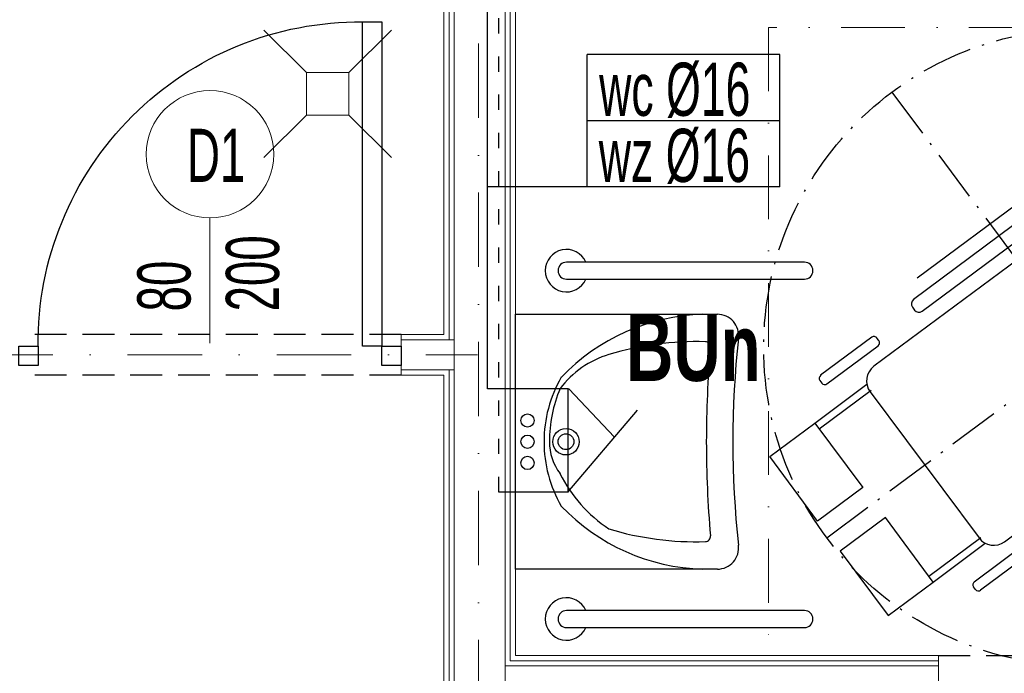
# Model space of a CAD drawing. Header units: inches. Extents: x 67073 to 287261, y -76160 to 48412.
# Tile 12 of 117: x 79051 to 79283, y -41459 to -41305. Entities that reach past the tile are written whole.
import ezdxf

# ---------------------------------------------------------------- set-up
doc = ezdxf.new("R2010")
doc.units = ezdxf.units.IN
doc.header["$MEASUREMENT"] = 0
for name, pattern in [('ACAD_ISO03W100', [30, 12, -18]), ('ACAD_ISO10W100', [18.5, 12, -3, 0.5, -3]), ('DASHDOT', [1, 0.5, -0.25, 0, -0.25]), ('HIDDEN', [0.375, 0.25, -0.125])]:
    doc.linetypes.add(name, pattern=pattern)
for name, color, linetype in [('## 01 WODA ARMATURA', 6, 'Continuous'), ('0 ## 01 WODA SREDNICE', 180, 'Continuous'), ('p--drzwi', 251, 'Continuous'), ('p--opis drzwi', 252, 'Continuous'), ('p--podciąg', 61, 'Continuous')]:
    doc.layers.add(name, color=color, linetype=linetype)
for name, color, linetype, lineweight in [('## 01 WODA ARMATURA OPIS', 180, 'Continuous', 20), ('## 01 WODA CIEPŁA', 20, 'ACAD_ISO03W100', 30), ('## 01 WODA ZIMNA', 5, 'Continuous', 30), ('p--osie konstr', 1, 'DASHDOT', 15), ('p--płyta GK', 2, 'Continuous', 0), ('p--łazienka NP', 250, 'Continuous', 25), ('p--ściana GK', 62, 'Continuous', 0), ('p--ściana szkielet', 3, 'Continuous', 0)]:
    doc.layers.add(name, color=color, linetype=linetype, lineweight=lineweight)
doc.styles.add('GENERATED_STYLE_2', font='arial.ttf')
doc.styles.add('GENERATED_STYLE_7', font='arialbd.ttf', dxfattribs={"width": 0.75})
doc.styles.add('STYL-1', font='Arial Narrow.ttf', dxfattribs={"width": 0.75})

# ---------------------------------------------------------------- blocks, each defined once
blk = doc.blocks.new('znak-niepeł.')
at = {"linetype": 'ACAD_ISO10W100'}
for p, q in [((-44.78, 60.17), (44.78, -60.17)), ((-60.11, -44.74), (60.22, 44.82))]:
    blk.add_line(p, q, dxfattribs=at)
for p, q in [((6.52, 45.77), (-39.7, 11.37)), ((0.79, 45.85), (-38.86, 16.34)), ((8.84, 44.81), (8.33, 45.5)), ((-37.65, 8.61), (8.58, 43.01)), ((-4.98, 24.9), (3.02, 30.85)), ((3.02, 30.85), (4.08, 29.42)), ((4.08, 29.42), (-3.37, 23.87)), ((-7.61, 26.43), (-49, -4.38)), ((-13.28, 26.74), (-11.11, 23.83)), ((-15.26, 25.27), (-13.09, 22.35)), ((-39.96, 9.56), (-39.45, 8.87)), ((-49.51, 2.46), (-61.55, -6.5)), ((-60.06, -8.5), (-48.02, 0.46)), ((-47.85, 1.66), (-48.31, 2.28)), ((43.94, -4.5), (-2.29, -38.9)), ((29.35, -4.53), (21.9, -10.08)), ((30.42, -5.96), (29.35, -4.53)), ((22.42, -11.92), (30.42, -5.96)), ((46.26, -5.46), (45.74, -4.77)), ((-62.91, -17.73), (-50.66, -8.62)), ((-61.72, -7.7), (-61.26, -8.32)), ((-0.23, -41.66), (45.99, -7.26)), ((-61.88, -19.11), (-49.64, -10)), ((-49.89, -10.39), (-24.28, -44.8)), ((44.14, -12.41), (4.49, -41.92)), ((-18.26, -45.68), (23.13, -14.88)), ((-73.54, -25.65), (-62.91, -17.73)), ((-62.91, -17.73), (-51.63, -32.88)), ((19.63, -17.48), (22.08, -20.77)), ((17.65, -18.95), (20.1, -22.24)), ((-62.26, -40.8), (-73.54, -25.65)), ((-51.63, -32.88), (-62.26, -40.8)), ((-46.32, -40.01), (-56.96, -47.93)), ((-35.05, -55.17), (-46.32, -40.01)), ((-2.55, -40.71), (-2.04, -41.4)), ((-36.07, -53.79), (-23.83, -44.68)), ((-35.05, -55.17), (-22.8, -46.05)), ((-25.39, -55.09), (-13.35, -46.13)), ((-12.15, -46.31), (-11.68, -46.93)), ((-56.96, -47.93), (-45.68, -63.08)), ((-11.86, -48.13), (-23.9, -57.09)), ((-45.68, -63.08), (-35.05, -55.17)), ((-25.1, -56.91), (-25.56, -56.29))]:
    blk.add_line(p, q)
blk.add_circle((0.05, 0.04), 75, dxfattribs=at)
for centre, radius, start, end in [((7.29, 44.73), 1.29, 36.657, 126.657), ((7.81, 44.04), 1.29, 306.657, 36.657), ((-37.44, -27.86), 61.95, 12.0996, 61.2145), ((-40.29, -29.99), 61.95, 12.0996, 61.2145), ((-38.93, 10.33), 1.29, 126.657, 216.657), ((-38.42, 9.64), 1.29, 216.657, 306.657), ((-49, 1.77), 0.86, 36.657, 126.657), ((-48.54, 1.15), 0.86, 306.657, 36.657), ((-46.44, -7.83), 4.3, 126.657, 216.657), ((44.71, -5.54), 1.29, 36.657, 126.657), ((-61.03, -7.19), 0.86, 126.657, 216.657), ((45.22, -6.23), 1.29, 306.657, 36.657), ((-60.57, -7.81), 0.86, 216.657, 306.657), ((-1.52, -39.94), 1.29, 126.657, 216.657), ((-1, -40.63), 1.29, 216.657, 306.657), ((-20.83, -42.23), 4.3, 216.657, 306.657), ((-12.84, -46.82), 0.86, 36.657, 126.657), ((-12.37, -47.44), 0.86, 306.657, 36.657), ((-24.87, -55.78), 0.86, 126.657, 216.657), ((-24.41, -56.4), 0.86, 216.657, 306.657)]:
    blk.add_arc(centre, radius, start, end)
blk = doc.blocks.new('umyw-niepeł.')
for p, q in [((-30, -47.5), (-30, 0)), ((-30, 0), (30, 0)), ((30, 0), (30, -47.5))]:
    blk.add_line(p, q)
for centre, radius in [((-5, -2.81), 1.56), ((0, -2.81), 1.56), ((5, -2.81), 1.56), ((0, -11.88), 3.12), ((0, -11.88), 1.87)]:
    blk.add_circle(centre, radius)
for centre, radius, start, end in [((-0.15, -36.46), 29.75, 89.7122, 120.2976), ((0.15, -36.46), 29.75, 59.7024, 90.2878), ((0, -20.47), 12.5, 90, 126.8699), ((0.1, -39.96), 31.99, 67.1962, 90.1839), ((17.88, -45.46), 47.9, 133.6028, 178.3225), ((7.86, -41), 34.18, 116.6999, 146.1707), ((-0.98, -28.44), 22.46, 16.7253, 53.1301), ((-17.88, -45.46), 47.9, 1.6775, 46.3972), ((48, -42.57), 71.56, 163.2747, 181.6875), ((-48, -42.57), 71.56, 358.3125, 16.7253), ((-22.28, -44.64), 1.25, 181.6875, 276.5492), ((0, -295.23), 250.33, 89.9992, 95.0732), ((0, -295.23), 250.33, 84.9268, 90.0008), ((22.28, -44.64), 1.25, 263.4508, 358.3125), ((-25, -47.5), 5, 180, 277.7128), ((25, -47.5), 5, 262.2872, 0), ((0, -278.94), 227.79, 83.8689, 96.1311)]:
    blk.add_arc(centre, radius, start, end)
blk = doc.blocks.new('drzwi-90-100')
for p, q in [((10.1, 87.38), (5.05, 87.38)), ((5.05, 87.38), (5.05, 2.53)), ((10.1, 2.53), (10.1, 87.38)), ((5.05, 2.53), (0, 2.53)), ((0, 2.53), (0, -2.53)), ((5.05, -2.53), (5.05, 2.53)), ((5.05, 2.53), (10.1, 2.53)), ((100, 2.53), (94.95, 2.53)), ((94.95, 2.53), (94.95, -2.53)), ((100, -2.53), (100, 2.53)), ((0, -2.53), (5.05, -2.53)), ((94.95, -2.53), (100, -2.53))]:
    blk.add_line(p, q)
blk.add_arc((10.8, 3.23), 84.15, 359.5233, 90.4767)
blk = doc.blocks.new('uchwyt wc')
for p, q in [((0, 63), (-5.61, 63)), ((0, 60), (0, 63)), ((-7.61, 61), (-7.61, -1)), ((0, 60), (-4.61, 60)), ((-4.61, 60), (-4.61, 0)), ((-4.61, 0), (0, 0)), ((0, -3), (0, 0)), ((-5.61, -3), (0, -3))]:
    blk.add_line(p, q)
for centre, start, end in [((-5.61, 61), 90, 180), ((-5.61, -1), 180, 270)]:
    blk.add_arc(centre, 2, start, end)
blk = doc.blocks.new('uchwyt stojący')
at = {"linetype": 'Continuous', "ltscale": 12}
for points in [[(58, 2), (2, 2)], [(2, -2), (58, -2)]]:
    blk.add_lwpolyline(points, dxfattribs=at)
for centre, radius, start, end in [((58, 0), 5, 203.5782, 156.4218), ((2, 0), 2, 90, 270), ((58, 0), 2, 270, 90)]:
    blk.add_arc(centre, radius, start, end, dxfattribs=at)
blk = doc.blocks.new('A$7E8C592B32203')
at = {"layer": 'p--łazienka NP'}
blk.add_blockref('uchwyt stojący', (124.85, 225.15), dxfattribs=at)
at = {"layer": 'p--łazienka NP', "color": 0, "xscale": -1, "yscale": 0.5}
blk.add_blockref('uchwyt wc', (0, 156.13), dxfattribs=at)
at = {"layer": 'p--łazienka NP', "xscale": -1, "rotation": 180}
blk.add_blockref('uchwyt stojący', (124.85, 156.17), dxfattribs=at)
at = {"layer": 'p--łazienka NP', "rotation": 180}
for p in [(70, 87.01), (70, 5)]:
    blk.add_blockref('uchwyt stojący', p, dxfattribs=at)

msp = doc.modelspace()

# ---------------------------------------------------------------- linework, layer by layer
at = {"layer": '## 01 WODA ARMATURA'}
for p, q in [((79179.979, -41392.33, 0), (79160.924, -41392.33, 0)), ((79179.845, -41392.349, 0), (79179.845, -41416.699, 0)), ((79190.859, -41403.72, 0), (79180.09, -41392.349, 0)), ((79179.845, -41416.699, 0), (79196.251, -41397.366, 0)), ((79179.979, -41416.681, 0), (79163.606, -41416.681, 0))]:
    msp.add_line(p, q, dxfattribs=at)
at = {"layer": '## 01 WODA CIEPŁA', "color": 1, "linetype": 'ACAD_ISO03W100', "lineweight": 30, "ltscale": 0.3}
msp.add_line((79163.606, -41416.681, 0), (79163.606, -41221.057, 0), dxfattribs=at)
at = {"layer": '## 01 WODA ZIMNA'}
msp.add_line((79160.924, -41392.33, 0), (79160.924, -41218.375, 0), dxfattribs=at)
at = {"layer": '0 ## 01 WODA SREDNICE', "linetype": 'Continuous'}
for p, q in [((79229.77, -41313.67), (79184.406, -41313.67)), ((79184.406, -41329.239), (79184.406, -41313.67)), ((79229.77, -41344.807), (79229.77, -41313.67)), ((79229.77, -41329.239), (79184.406, -41329.239)), ((79229.77, -41329.239), (79184.406, -41329.239)), ((79229.77, -41329.239), (79184.406, -41329.239)), ((79184.406, -41344.807), (79184.406, -41329.239)), ((79229.77, -41344.807), (79160.924, -41344.807))]:
    msp.add_line(p, q, dxfattribs=at)
at = {"layer": 'p--opis drzwi', "color": 0, "lineweight": 0}
msp.add_line((79095.642, -41381.605), (79095.642, -41352.105), dxfattribs=at)
msp.add_circle((79095.642, -41337.105), 15, dxfattribs=at)
at = {"layer": 'p--osie konstr', "color": 0, "linetype": 'DASHDOT', "ltscale": 35}
for p, q in [((79158.842, -41714.644), (79158.842, -41131.444)), ((78795.467, -41384.344), (79158.592, -41384.344))]:
    msp.add_line(p, q, dxfattribs=at)
at = {"layer": 'p--podciąg', "color": 0, "linetype": 'HIDDEN', "ltscale": 30}
for p, q in [((79140.642, -41379.594), (79050.642, -41379.594)), ((79140.642, -41389.094), (79050.642, -41389.094)), ((79267.042, -41455.094), (79367.042, -41455.094))]:
    msp.add_line(p, q, dxfattribs=at)
at = {"layer": 'p--płyta GK', "color": 0, "ltscale": 35}
for p, q in [((79150.642, -41379.594), (79150.642, -41214.594)), ((79151.892, -41380.844), (79151.892, -41213.344)), ((79166.292, -41456.344), (79166.292, -41213.344)), ((79167.542, -41455.094), (79167.542, -41214.594)), ((79108.328, -41307.885), (79118.328, -41317.885)), ((79128.328, -41317.885), (79138.328, -41307.885)), ((79118.328, -41317.885), (79118.328, -41327.885)), ((79128.328, -41327.885), (79128.328, -41317.885)), ((79118.328, -41327.885), (79108.328, -41337.885)), ((79138.328, -41337.885), (79128.328, -41327.885)), ((79151.892, -41501.994), (79151.892, -41387.844)), ((79150.642, -41501.994), (79150.642, -41389.094)), ((79167.542, -41455.094), (79267.042, -41455.094)), ((79166.292, -41456.344), (79267.042, -41456.344))]:
    msp.add_line(p, q, dxfattribs=at)
msp.add_lwpolyline([(79118.328, -41327.885), (79128.328, -41327.885), (79128.328, -41317.885), (79118.328, -41317.885)], close=True, dxfattribs=at)
at = {"layer": 'p--łazienka NP', "color": 0, "linetype": 'DASHDOT', "lineweight": 5, "ltscale": 30}
msp.add_lwpolyline([(79227.042, -41455.094), (79379.542, -41455.094), (79379.542, -41307.294), (79227.042, -41307.294)], close=True, dxfattribs=at)
at = {"layer": 'p--ściana GK', "color": 0, "ltscale": 35}
for p, q in [((79140.642, -41379.594), (79140.642, -41389.094)), ((79140.642, -41379.594), (79150.642, -41379.594)), ((79140.642, -41380.844), (79153.092, -41380.844)), ((79140.642, -41387.844), (79153.092, -41387.844)), ((79140.642, -41389.094), (79150.642, -41389.094))]:
    msp.add_line(p, q, dxfattribs=at)
at = {"layer": 'p--ściana szkielet', "color": 0, "ltscale": 2}
for p, q in [((79153.092, -41501.994), (79153.092, -41212.144)), ((79165.092, -41501.994), (79165.092, -41212.144)), ((79267.042, -41455.094), (79267.042, -41471.994)), ((79165.092, -41457.544), (79267.042, -41457.544))]:
    msp.add_line(p, q, dxfattribs=at)

# ---------------------------------------------------------------- block references
at = {"linetype": 'Continuous', "lineweight": 18}
msp.add_blockref('A$7E8C592B32203', (79167.542, -41451.537), dxfattribs=at)
at = {"layer": 'p--drzwi', "color": 0, "xscale": -0.9, "yscale": 0.9}
msp.add_blockref('drzwi-90-100', (79140.642, -41384.594), dxfattribs=at)
at = {"layer": 'p--łazienka NP', "color": 0}
msp.add_blockref('znak-niepeł.', (79300.896, -41382.661), dxfattribs=at)
at = {"layer": 'p--łazienka NP', "color": 0, "rotation": 89.99999999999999}
msp.add_blockref('umyw-niepeł.', (79167.542, -41404.794), dxfattribs=at)

# ---------------------------------------------------------------- texts
at = {"layer": '## 01 WODA ARMATURA OPIS', "linetype": 'Continuous', "style": 'GENERATED_STYLE_7', "width": 0.7}
msp.add_text('BUn', height=15.748, dxfattribs=at).set_placement((79193.562, -41390.488, 194.255))
at = {"layer": '0 ## 01 WODA SREDNICE', "linetype": 'Continuous', "style": 'GENERATED_STYLE_2', "width": 0.6}
for s, p in [('wc %%C16', (79187.219, -41328.079)), ('wz %%C16', (79187.135, -41343.648))]:
    msp.add_text(s, height=12.5291, dxfattribs=at).set_placement(p)
at = {"layer": 'p--opis drzwi', "color": 0, "lineweight": 0, "insert": (79103.976, -41343.626), "char_height": 12.5, "width": 98.6805, "attachment_point": 9, "style": 'STYL-1'}
msp.add_mtext('D1', dxfattribs=at)
at = {"layer": 'p--opis drzwi', "color": 0, "lineweight": 0, "insert": (79112.069, -41374.118), "char_height": 12.5, "width": 17.2395, "attachment_point": 7, "rotation": 90, "style": 'STYL-1'}
msp.add_mtext('80\\P200', dxfattribs=at)

doc.saveas('drawing.dxf')
